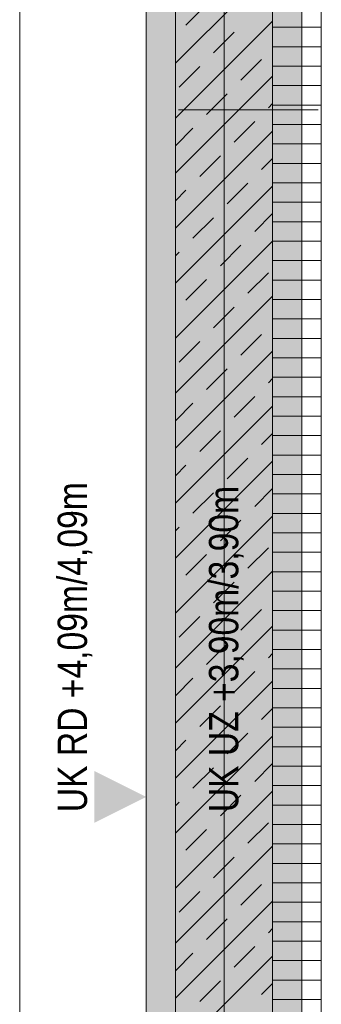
# Model space of a CAD drawing. Extents: x -500 to 300, y 62 to 1162.
# Tile 13 of 90: x -9 to 7, y 307 to 358. Entities that reach past the tile are written whole.
import ezdxf
from ezdxf.lldxf.tags import DXFTag

# ---------------------------------------------------------------- set-up
doc = ezdxf.new("R2010")
doc.units = 0
doc.layers.get('0').update_dxf_attribs({"lineweight": 13})
for name, color, linetype, lineweight, true_color in [('00_Beschriftung UZ', 3, 'Continuous', 35, 0x00ff00), ('30 -34 Innenwände- 1 tragend', 7, 'Continuous', 13, 0xdd0806), ('30 -34 Innenwände- 2 nichttragend', 7, 'Continuous', 18, 0xff7fe6), ('30 -35 Decken- 1 Konstruktion-Träger- Stahlbeton', 7, 'Continuous', 13, 0x33aa00), ('70 -76 Bemaßung- 2 Allgemein', 9, 'Continuous', 5, 0x808080), ('iwb_Schraffur_BW', 7, 'Continuous', 13, 0x7400e8), ('iwb_Schraffur_Unterzug', 7, 'Continuous', 5, 0xffffcc), ('iwb_Sichtbeton', 2, 'Continuous', 50, 0xffff00), ('iwb_Sichtbeton-Shading', 2, 'Continuous', 50, 0xffff00)]:
    doc.layers.add(name, color=color, linetype=linetype, lineweight=lineweight, true_color=true_color)
doc.layers.add('70 -71 Achsen- 1 Gebäudeachsen', color=7, linetype='STRICHPUNKT2-A06G93K98I', lineweight=18)
doc.layers.add('Keine', color=7, linetype='Continuous', lineweight=9)
doc.styles.get("Standard").update_dxf_attribs({"font": 'ARIALN.TTF'})
tags = doc.linetypes.add('fein_strichliert-A06G93KA8I', pattern=[4, 1, -2, 1]).pattern_tags.tags
tags[8:9] = [DXFTag(74, 4), DXFTag(75, 0), DXFTag(340, '0'), DXFTag(46, 0.0), DXFTag(50, 0.0), DXFTag(44, 0.0), DXFTag(45, 0.0)]
tags[6:7] = [DXFTag(74, 4), DXFTag(75, 0), DXFTag(340, '0'), DXFTag(46, 0.0), DXFTag(50, 0.0), DXFTag(44, 0.0), DXFTag(45, 0.0)]
tags[4:5] = [DXFTag(74, 4), DXFTag(75, 0), DXFTag(340, '0'), DXFTag(46, 0.0), DXFTag(50, 0.0), DXFTag(44, 0.0), DXFTag(45, 0.0)]
tags = doc.linetypes.add('STRICHPUNKT2-A06G93K98I', pattern=[12.7, 6.35, -3.175, 0, -3.175]).pattern_tags.tags
tags[10:11] = [DXFTag(74, 4), DXFTag(75, 0), DXFTag(340, '0'), DXFTag(46, 0.0), DXFTag(50, 0.0), DXFTag(44, 0.0), DXFTag(45, 0.0)]
tags[8:9] = [DXFTag(74, 4), DXFTag(75, 0), DXFTag(340, '0'), DXFTag(46, 0.0), DXFTag(50, 0.0), DXFTag(44, 0.0), DXFTag(45, 0.0)]
tags[6:7] = [DXFTag(74, 4), DXFTag(75, 0), DXFTag(340, '0'), DXFTag(46, 0.0), DXFTag(50, 0.0), DXFTag(44, 0.0), DXFTag(45, 0.0)]
tags[4:5] = [DXFTag(74, 4), DXFTag(75, 0), DXFTag(340, '0'), DXFTag(46, 0.0), DXFTag(50, 0.0), DXFTag(44, 0.0), DXFTag(45, 0.0)]

# ---------------------------------------------------------------- blocks, each defined once
blk = doc.blocks.new('Shading-A06G93H18I', base_point=(43.752, 776.653))
at = {"layer": 'iwb_Sichtbeton-Shading', "color": 51, "true_color": 0xffff7f}
for points in [[(-0.498, 772.253), (-0.498, 317.122), (-1.098, 771.653), (-1.098, 317.116)], [(-0.498, 317.122), (-0.498, 227.453), (-1.098, 317.116), (-1.098, 227.453)]]:
    blk.add_solid(points, dxfattribs=at)
blk = doc.blocks.new('Referenz-A06G93KB8I')
at = {"layer": '00_Beschriftung UZ', "color": 0, "lineweight": -2}
for points in [[(-4.969, 316.48), (-2.299, 317.812), (-4.968, 319.15)], [(0.372, 316.48), (-2.299, 317.812), (0.37, 319.15)]]:
    blk.add_solid(points, dxfattribs=at)
at = {"layer": '30 -34 Innenwände- 1 tragend', "color": 0, "linetype": 'Continuous', "lineweight": -2, "ltscale": 0.13}
for p, q in [((-0.799, 227.453), (-0.799, 380.453)), ((6.701, 227.453), (6.701, 380.453))]:
    blk.add_line(p, q, dxfattribs=at)
at = {"layer": '30 -34 Innenwände- 1 tragend', "color": 0, "lineweight": -2}
for p, q in [((-0.799, 227.453), (-0.799, 380.453)), ((4.201, 227.453), (4.201, 380.453)), ((-0.799, 355.544), (4.201, 360.544)), ((-0.254, 357.502), (0.806, 358.563)), ((-0.799, 352.716), (4.201, 357.716)), ((1.16, 356.088), (2.22, 357.149)), ((2.574, 354.674), (3.635, 355.735)), ((-0.608, 354.32), (0.453, 355.381)), ((-0.799, 349.887), (4.201, 354.887)), ((0.806, 352.906), (1.867, 353.967)), ((3.988, 353.26), (4.201, 353.473)), ((2.22, 351.492), (3.281, 352.553)), ((-0.799, 351.301), (0.099, 352.199)), ((-0.799, 347.059), (4.201, 352.059)), ((0.453, 349.724), (1.513, 350.785)), ((3.635, 350.078), (4.201, 350.644)), ((-0.799, 344.23), (4.201, 349.23)), ((-0.799, 348.473), (-0.254, 349.017)), ((1.867, 348.31), (2.928, 349.371)), ((0.099, 346.542), (1.16, 347.603)), ((3.281, 346.896), (4.201, 347.816)), ((-0.799, 341.402), (4.201, 346.402)), ((1.513, 345.128), (2.574, 346.189)), ((-0.799, 345.644), (-0.608, 345.835)), ((-0.254, 343.36), (0.806, 344.421)), ((2.928, 343.714), (3.988, 344.775)), ((-0.799, 338.573), (4.201, 343.573)), ((1.16, 341.946), (2.22, 343.007)), ((2.574, 340.532), (3.635, 341.593)), ((-0.608, 340.178), (0.453, 341.239)), ((-0.799, 335.745), (4.201, 340.745)), ((0.806, 338.764), (1.867, 339.825)), ((3.988, 339.118), (4.201, 339.331)), ((2.22, 337.35), (3.281, 338.411)), ((-0.799, 337.159), (0.099, 338.057)), ((-0.799, 332.917), (4.201, 337.917)), ((0.453, 335.582), (1.513, 336.643)), ((3.635, 335.936), (4.201, 336.502)), ((1.867, 334.168), (2.928, 335.229)), ((-0.799, 330.088), (4.201, 335.088)), ((-0.799, 334.331), (-0.254, 334.875)), ((0.099, 332.4), (1.16, 333.461)), ((3.281, 332.754), (4.201, 333.674)), ((-0.799, 327.26), (4.201, 332.26)), ((-0.799, 331.502), (-0.608, 331.693)), ((1.513, 330.986), (2.574, 332.047)), ((-0.254, 329.218), (0.806, 330.279)), ((2.928, 329.572), (3.988, 330.632)), ((-0.799, 324.431), (4.201, 329.431)), ((1.16, 327.804), (2.22, 328.865)), ((2.574, 326.39), (3.635, 327.45)), ((-0.608, 326.036), (0.453, 327.097)), ((-0.799, 321.603), (4.201, 326.603)), ((0.806, 324.622), (1.867, 325.683)), ((3.988, 324.976), (4.201, 325.189)), ((2.22, 323.208), (3.281, 324.268)), ((-0.799, 323.017), (0.099, 323.915)), ((-0.799, 318.774), (4.201, 323.774)), ((0.453, 321.44), (1.513, 322.501)), ((3.635, 321.794), (4.201, 322.36)), ((1.867, 320.026), (2.928, 321.086)), ((-0.799, 315.946), (4.201, 320.946)), ((-0.799, 320.189), (-0.254, 320.733)), ((3.281, 318.612), (4.201, 319.532)), ((0.099, 318.258), (1.16, 319.319)), ((-0.799, 313.118), (4.201, 318.118)), ((-0.799, 317.36), (-0.608, 317.551)), ((1.513, 316.844), (2.574, 317.904)), ((2.928, 315.43), (3.988, 316.49)), ((-0.254, 315.076), (0.806, 316.137)), ((-0.799, 310.289), (4.201, 315.289)), ((1.16, 313.662), (2.22, 314.722)), ((-0.608, 311.894), (0.453, 312.955)), ((2.574, 312.248), (3.635, 313.308)), ((-0.799, 307.461), (4.201, 312.461)), ((0.806, 310.48), (1.867, 311.541)), ((3.988, 310.833), (4.201, 311.046)), ((2.22, 309.066), (3.281, 310.126)), ((-0.799, 308.875), (0.099, 309.773)), ((-0.799, 304.632), (4.201, 309.632)), ((0.453, 307.298), (1.513, 308.359)), ((3.635, 307.651), (4.201, 308.218))]:
    blk.add_line(p, q, dxfattribs=at)
at = {"layer": '30 -34 Innenwände- 2 nichttragend', "color": 0, "lineweight": -2}
for p, q in [((4.201, 227.453), (4.201, 380.453)), ((6.701, 227.453), (6.701, 380.453)), ((6.701, 357.394), (4.201, 357.394)), ((6.701, 356.394), (4.201, 356.394)), ((6.701, 355.394), (4.201, 355.394)), ((6.701, 354.394), (4.201, 354.394)), ((6.701, 353.394), (4.201, 353.394)), ((6.701, 352.394), (4.201, 352.394)), ((6.701, 351.394), (4.201, 351.394)), ((6.701, 350.394), (4.201, 350.394)), ((6.701, 349.394), (4.201, 349.394)), ((6.701, 348.394), (4.201, 348.394)), ((6.701, 347.394), (4.201, 347.394)), ((6.701, 346.394), (4.201, 346.394)), ((6.701, 345.394), (4.201, 345.394)), ((6.701, 344.394), (4.201, 344.394)), ((6.701, 343.394), (4.201, 343.394)), ((6.701, 342.394), (4.201, 342.394)), ((6.701, 341.394), (4.201, 341.394)), ((6.701, 340.394), (4.201, 340.394)), ((6.701, 339.394), (4.201, 339.394)), ((6.701, 338.394), (4.201, 338.394)), ((6.701, 337.394), (4.201, 337.394)), ((6.701, 336.394), (4.201, 336.394)), ((6.701, 335.394), (4.201, 335.394)), ((6.701, 334.394), (4.201, 334.394)), ((6.701, 333.394), (4.201, 333.394)), ((6.701, 332.394), (4.201, 332.394)), ((6.701, 331.394), (4.201, 331.394)), ((6.701, 330.394), (4.201, 330.394)), ((6.701, 329.394), (4.201, 329.394)), ((6.701, 328.394), (4.201, 328.394)), ((6.701, 327.394), (4.201, 327.394)), ((6.701, 326.394), (4.201, 326.394)), ((6.701, 325.394), (4.201, 325.394)), ((6.701, 324.394), (4.201, 324.394)), ((6.701, 323.394), (4.201, 323.394)), ((6.701, 322.394), (4.201, 322.394)), ((6.701, 321.394), (4.201, 321.394)), ((6.701, 320.394), (4.201, 320.394)), ((6.701, 319.394), (4.201, 319.394)), ((6.701, 318.394), (4.201, 318.394)), ((6.701, 317.394), (4.201, 317.394)), ((6.701, 316.394), (4.201, 316.394)), ((6.701, 315.394), (4.201, 315.394)), ((6.701, 314.394), (4.201, 314.394)), ((6.701, 313.394), (4.201, 313.394)), ((6.701, 312.394), (4.201, 312.394)), ((6.701, 311.394), (4.201, 311.394)), ((6.701, 310.394), (4.201, 310.394)), ((6.701, 309.394), (4.201, 309.394)), ((6.701, 308.394), (4.201, 308.394)), ((6.701, 307.394), (4.201, 307.394))]:
    blk.add_line(p, q, dxfattribs=at)
at = {"layer": '30 -35 Decken- 1 Konstruktion-Träger- Stahlbeton', "color": 0, "linetype": 'fein_strichliert-A06G93KA8I', "lineweight": -2, "ltscale": 0.13}
for p, q in [((-2.299, 227.453), (-2.299, 770.453)), ((5.701, 227.453), (5.701, 770.453))]:
    blk.add_line(p, q, dxfattribs=at)
at = {"layer": '70 -71 Achsen- 1 Gebäudeachsen', "color": 0, "linetype": 'STRICHPUNKT2-A06G93K98I', "lineweight": -2, "ltscale": 0.13}
blk.add_line((1.701, 1084.393), (1.701, 84.953), dxfattribs=at)
at = {"layer": '70 -76 Bemaßung- 2 Allgemein', "color": 0, "linetype": 'Continuous', "lineweight": -2, "ltscale": 0.13}
blk.add_line((-8.799, 228.514), (-8.799, 379.393), dxfattribs=at)
at = {"layer": 'Keine', "color": 0, "lineweight": -2}
blk.add_line((6.536, 353.153), (-0.634, 353.153), dxfattribs=at)
at = {"layer": '00_Beschriftung UZ', "color": 0, "linetype": 'ByBlock', "lineweight": -2, "ltscale": 0.13, "char_height": 1.51033, "attachment_point": 1, "rotation": 90}
for s, insert in [('{\\fArial Narrow;UK RD +4,09m/4,09m}', (-6.849, 317.031)), ('{\\fArial Narrow;UK UZ +3,90m/3,90m}', (0.926, 317.03))]:
    blk.add_mtext(s, dxfattribs=dict(at, insert=insert))
blk = doc.blocks.new('Referenz-A06G93KD8I')
at = {"layer": 'iwb_Schraffur_BW', "linetype": 'Continuous', "ltscale": 0.13}
blk.add_solid([(-0.798, 773.453), (4.202, 773.453), (-0.798, 208.513), (4.202, 208.513)], dxfattribs=at)
at = {"layer": 'iwb_Schraffur_Unterzug', "linetype": 'Continuous', "ltscale": 0.13}
blk.add_solid([(-2.298, 227.453), (-2.298, 830.453), (5.702, 227.453), (5.702, 830.453)], dxfattribs=at)
at = {"layer": 'iwb_Sichtbeton', "linetype": 'Continuous', "ltscale": 0.5}
blk.add_solid([(-0.498, 227.453), (-1.098, 227.453), (-0.498, 772.253), (-1.098, 771.653)], dxfattribs=at)

msp = doc.modelspace()

# ---------------------------------------------------------------- block references
at = {"color": 8, "lineweight": 13, "ltscale": 0.13, "true_color": 0x808080}
msp.add_blockref('Referenz-A06G93KB8I', (0, 0), dxfattribs=at)
at = {"color": 8, "lineweight": 25, "ltscale": 0.25, "true_color": 0x808080}
msp.add_blockref('Referenz-A06G93KD8I', (0, 0), dxfattribs=at)
msp.add_blockref('Shading-A06G93H18I', (43.752, 776.653))

doc.saveas('drawing.dxf')
